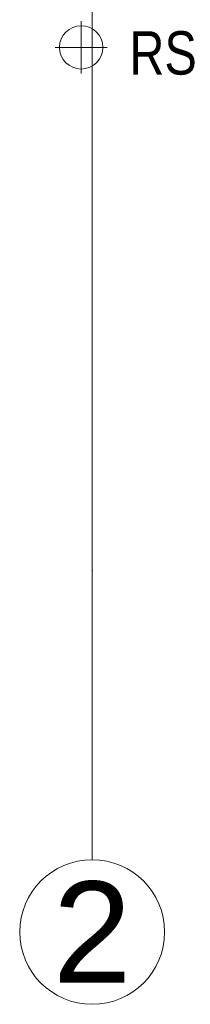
# Model space of a CAD drawing. Header units: millimetres. Extents: x -573548 to 674770, y -184010 to -47794.
# Tile 6 of 181: x 87363 to 87951, y -158895 to -155489. Entities that reach past the tile are written whole.
import ezdxf
from ezdxf.enums import TextEntityAlignment as Align

# ---------------------------------------------------------------- set-up
doc = ezdxf.new("R2010")
doc.units = ezdxf.units.MM
for name, color, linetype, lineweight in [('A.05 RZUT 1 PIĘTRA_is$0$opisy inne_Nr_pióra__1', 8, 'Continuous', 9), ('A.05 RZUT 1 PIĘTRA_is$0$OSIE_Nr_pióra__1', 8, 'Continuous', 9), ('A.05 RZUT 1 PIĘTRA_is$0$RURY SPUSTOWE_Nr_pióra__3', 8, 'Continuous', 9), ('A.05 RZUT 1 PIĘTRA_is$0$Structural - Grid', 8, 'Continuous', 9), ('A.05 RZUT 1 PIĘTRA_is$0$Structural - Grid_Nr_pióra__17', 8, 'Continuous', 9)]:
    doc.layers.add(name, color=color, linetype=linetype, lineweight=lineweight)
doc.styles.add('A.05 RZUT 1 PIĘTRA_is$0$STYL_AUTOMATYCZNY_1', font='arial.ttf')
doc.styles.add('A.05 RZUT 1 PIĘTRA_is$0$STYL_AUTOMATYCZNY_4', font='arial.ttf', dxfattribs={"width": 0.8})

# ---------------------------------------------------------------- blocks, each defined once
blk = doc.blocks.new('A.05 RZUT 1 PIĘTRA_is$0$Standardowy znacznik osi_2')
at = {"layer": 'A.05 RZUT 1 PIĘTRA_is$0$Structural - Grid_Nr_pióra__17'}
for q in [(0, 0), (17853.1, 0)]:
    blk.add_line((1000, 0), q, dxfattribs=at)
blk.add_circle((-250, 0), 250, dxfattribs=at)
blk.add_point((1000, 0), dxfattribs=at)
blk.add_point((1000, 0), dxfattribs=at)
at = {"layer": 'A.05 RZUT 1 PIĘTRA_is$0$Structural - Grid_Nr_pióra__17', "style": 'A.05 RZUT 1 PIĘTRA_is$0$STYL_AUTOMATYCZNY_1'}
for tag, p in [('AC_MarkerText_1_0', (5, -80)), ('AC_MarkerText_1_1', (19358.1, -80))]:
    blk.add_attdef(tag, text='', height=350, rotation=270, dxfattribs=at).set_placement(p, align=Align.TOP_CENTER)
blk = doc.blocks.new('A.05 RZUT 1 PIĘTRA_is')
at = {"layer": 'A.05 RZUT 1 PIĘTRA_is$0$OSIE_Nr_pióra__1'}
for p, q in [((87859.6, -105674.7), (87859.6, -105494.7)), ((87769.6, -105584.7), (87949.6, -105584.7))]:
    blk.add_line(p, q, dxfattribs=at)
at = {"layer": 'A.05 RZUT 1 PIĘTRA_is$0$RURY SPUSTOWE_Nr_pióra__3'}
blk.add_circle((87859.6, -105584.7), 75, dxfattribs=at)
at = {"layer": 'A.05 RZUT 1 PIĘTRA_is$0$Structural - Grid'}
ref = blk.add_blockref('A.05 RZUT 1 PIĘTRA_is$0$Standardowy znacznik osi_2', (87897.3, -108395.1), dxfattribs=dict(at, zscale=1000, rotation=90))
ref.add_attrib('AC_MarkerText_1', '2', dxfattribs={"layer": 'A.05 RZUT 1 PIĘTRA_is$0$Structural - Grid_Nr_pióra__17', "color": 20, "lineweight": 15, "true_color": 0xf73328, "height": 350, "style": 'A.05 RZUT 1 PIĘTRA_is$0$STYL_AUTOMATYCZNY_1'}).set_placement((87897.3, -108470.1), align=Align.TOP_CENTER)
at = {"layer": 'A.05 RZUT 1 PIĘTRA_is$0$opisy inne_Nr_pióra__1', "insert": (88142.1, -105605), "char_height": 150, "attachment_point": 5, "style": 'A.05 RZUT 1 PIĘTRA_is$0$STYL_AUTOMATYCZNY_4'}
blk.add_mtext('\\A1;{\\pqc;\\fArial|b0|i0|c238|p0;\\W0.800000;RS}', dxfattribs=at)

msp = doc.modelspace()

# ---------------------------------------------------------------- block references
at = {"color": 150}
msp.add_blockref('A.05 RZUT 1 PIĘTRA_is', (-284.351, -50000), dxfattribs=at)

doc.saveas('drawing.dxf')
